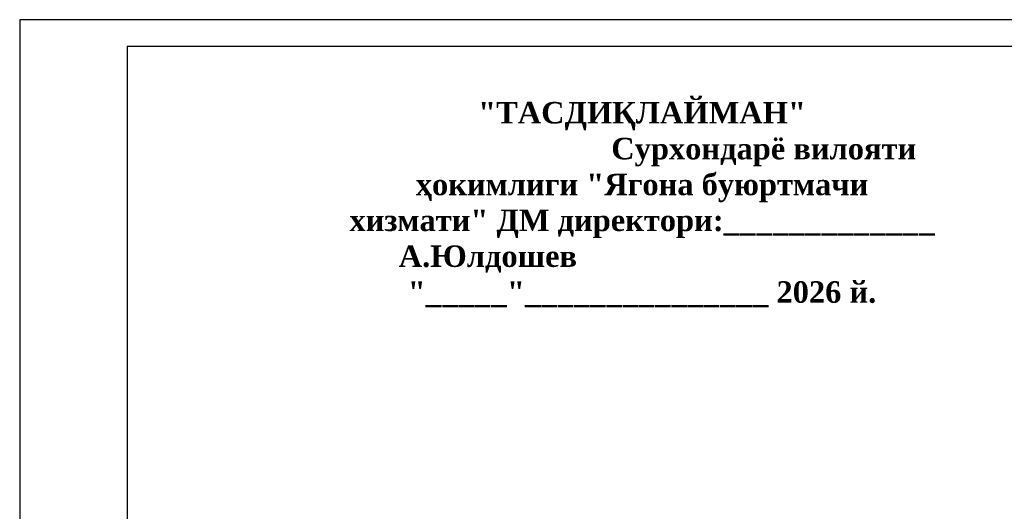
# Model space of a CAD drawing. Extents: x 340134 to 340674, y 4132137 to 4132521.
# Tile 6 of 14: x 340134 to 340318, y 4132429 to 4132521. Entities that reach past the tile are written whole.
import ezdxf

# ---------------------------------------------------------------- set-up
doc = ezdxf.new("R2010")
doc.units = 0
doc.header["$LTSCALE"] = 0.5
doc.header["$MEASUREMENT"] = 0
doc.styles.add('123', font='isocpeur.ttf')

msp = doc.modelspace()

# ---------------------------------------------------------------- linework, layer by layer
at = {"linetype": 'Continuous'}
msp.add_lwpolyline([(340134.29879, 4132520.50726), (340134.29879, 4132223.50726), (340674.29879, 4132223.50726), (340674.29879, 4132520.50726), (340134.29879, 4132520.50726)], dxfattribs=at)
msp.add_lwpolyline([(340154.29879, 4132515.50726), (340154.29879, 4132228.50726), (340669.29879, 4132228.50726), (340669.29879, 4132515.50726)], close=True, dxfattribs=at)

# ---------------------------------------------------------------- texts
at = {"insert": (340250.13864, 4132505.21023), "char_height": 4, "width": 110.0761257, "attachment_point": 2, "style": '123'}
msp.add_mtext('{\\fTimes New Roman|b1|i0|c204|p18;"ТАСДИҚЛАЙМАН" \\fTimes New Roman|b1|i0|c0|p18;\\P\\fTimes New Roman|b1|i0|c204|p18;                                                                                                        Сурхондарё вилояти ҳокимлиги "Ягона буюртмачи хизмати" ДМ директори:_____________  А.Юлдошев                                        "_____"_______________ 202\\fTimes New Roman|b1|i0|c0|p18;6\\fTimes New Roman|b1|i0|c204|p18; й.}', dxfattribs=at)

doc.saveas('drawing.dxf')
